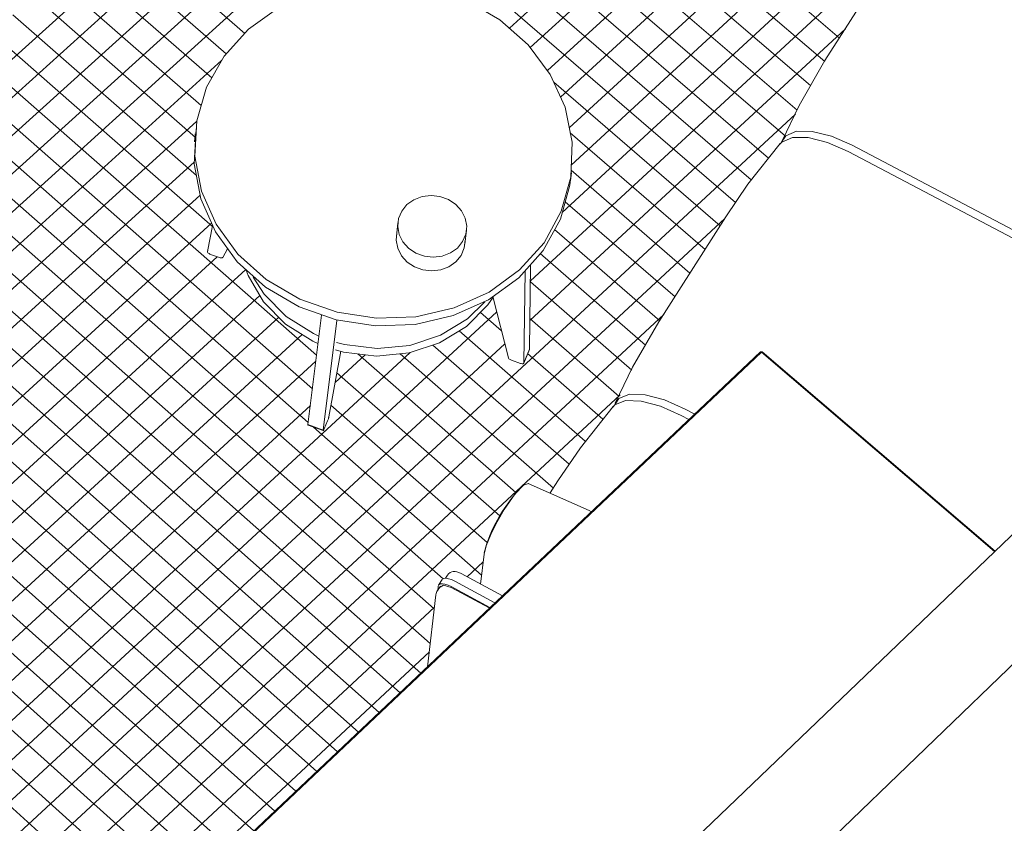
# Model space of a CAD drawing. Header units: centimetres. Extents: x -2274.6 to -2273.04, y 1316.35 to 1317.85.
# Tile 23 of 59: x -2274.06 to -2273.88, y 1316.95 to 1317.1. Entities that reach past the tile are written whole.
import ezdxf

# ---------------------------------------------------------------- set-up
doc = ezdxf.new("R2010")
doc.units = ezdxf.units.CM
for name, color, linetype, lineweight in [('Meble', 7, 'Continuous', 9), ('Modele ogólne', 7, 'Continuous', 9), ('Wyposażenie elektryczne', 7, 'Continuous', 9), ('Wzór powierzchni', 7, 'Continuous', 9), ('Wzór powierzchni-6', 253, 'Continuous', 9), ('Ściany-1', 250, 'Continuous', 25)]:
    doc.layers.add(name, color=color, linetype=linetype, lineweight=lineweight)

# ---------------------------------------------------------------- blocks, each defined once
blk = doc.blocks.new('FP_35-Aksono')
at = {"layer": 'Wzór powierzchni-6'}
for p, q in [((-2274.02755, 1317.05804), (-2274.16094, 1317.17495)), ((-2274.00796, 1317.03387), (-2274.16482, 1317.17151)), ((-2274.00874, 1317.02753), (-2274.1687, 1317.16807)), ((-2274.00953, 1317.02118), (-2274.17259, 1317.16462)), ((-2273.98419, 1316.9918), (-2274.17648, 1317.16117)), ((-2273.98584, 1316.98615), (-2274.18038, 1317.15771)), ((-2273.98658, 1316.97968), (-2274.18428, 1317.15425)), ((-2273.98835, 1316.97411), (-2274.18542, 1317.14833)), ((-2273.99226, 1316.97042), (-2274.18529, 1317.14128)), ((-2273.91242, 1317.08903), (-2273.97048, 1317.13875)), ((-2273.99617, 1316.96672), (-2274.18687, 1317.13573)), ((-2274.00009, 1316.96301), (-2274.18937, 1317.13098)), ((-2273.9151, 1317.08453), (-2273.97072, 1317.13222)), ((-2274.00401, 1316.95931), (-2274.19429, 1317.12836)), ((-2273.9176, 1317.07988), (-2273.97126, 1317.12594)), ((-2274.00794, 1316.95559), (-2274.19766, 1317.12436)), ((-2273.97171, 1317.09528), (-2273.94294, 1317.1216)), ((-2274.01188, 1316.95188), (-2274.20185, 1317.12109)), ((-2273.91989, 1317.07503), (-2273.97303, 1317.12071)), ((-2274.01582, 1316.94816), (-2274.20601, 1317.11777)), ((-2273.96778, 1317.09164), (-2273.94094, 1317.11622)), ((-2274.01976, 1316.94443), (-2274.20992, 1317.11423)), ((-2273.92921, 1317.06252), (-2273.98939, 1317.11444)), ((-2273.92623, 1317.06681), (-2273.98303, 1317.11575)), ((-2273.923, 1317.07087), (-2273.97505, 1317.11566)), ((-2274.02359, 1316.94059), (-2274.21538, 1317.11207)), ((-2273.96456, 1317.08733), (-2273.93779, 1317.11188)), ((-2274.15022, 1316.98365), (-2274.01078, 1317.11006)), ((-2273.96209, 1317.08232), (-2273.93369, 1317.1084)), ((-2274.15428, 1316.98728), (-2274.02097, 1317.10798)), ((-2273.96776, 1317.04781), (-2273.90284, 1317.10773)), ((-2274.02401, 1316.93369), (-2274.21514, 1317.10479)), ((-2274.15834, 1316.9909), (-2274.03117, 1317.1059)), ((-2274.02147, 1317.09432), (-2274.03409, 1317.1053)), ((-2273.96045, 1317.07654), (-2273.92884, 1317.1056)), ((-2274.16239, 1316.99452), (-2274.04138, 1317.10381)), ((-2274.02496, 1317.09048), (-2274.04048, 1317.104)), ((-2273.96178, 1317.06068), (-2273.91552, 1317.10333)), ((-2273.96008, 1317.06957), (-2273.92284, 1317.10386)), ((-2273.90964, 1317.09343), (-2273.92163, 1317.10368)), ((-2274.16644, 1316.99813), (-2274.05159, 1317.10173)), ((-2274.02966, 1317.08075), (-2274.05328, 1317.10138)), ((-2274.02767, 1317.08594), (-2274.04688, 1317.10269)), ((-2274.0307, 1317.07472), (-2274.06, 1317.10034)), ((-2274.02463, 1316.92695), (-2274.21487, 1317.09746)), ((-2274.03053, 1317.06763), (-2274.06503, 1317.09783)), ((-2273.96786, 1317.04034), (-2273.90852, 1317.09519)), ((-2274.02525, 1316.92019), (-2274.21792, 1317.09311)), ((-2274.02587, 1316.91342), (-2274.22189, 1317.08956)), ((-2274.14615, 1316.98002), (-2274.02578, 1317.08929)), ((-2273.93208, 1317.05813), (-2273.96336, 1317.08514)), ((-2274.15949, 1316.85561), (-2273.91795, 1317.07914)), ((-2274.14208, 1316.97638), (-2274.0305, 1317.0778)), ((-2273.93491, 1317.05369), (-2273.96027, 1317.07562)), ((-2274.138, 1316.97274), (-2274.03092, 1317.0702)), ((-2273.93779, 1317.04928), (-2273.96012, 1317.06861)), ((-2274.13392, 1316.9691), (-2274.02984, 1317.06394)), ((-2273.94057, 1317.04478), (-2273.96122, 1317.06268)), ((-2274.15555, 1316.85162), (-2273.93121, 1317.0595)), ((-2274.12983, 1316.96545), (-2274.0277, 1317.05864)), ((-2273.94341, 1317.04031), (-2273.9632, 1317.05749)), ((-2273.94614, 1317.03574), (-2273.96592, 1317.05293)), ((-2274.12574, 1316.96179), (-2274.02662, 1317.05234)), ((-2274.13428, 1316.94658), (-2274.02127, 1317.04995)), ((-2273.94872, 1317.03103), (-2273.96776, 1317.0476)), ((-2274.13439, 1316.93904), (-2274.01862, 1317.04507)), ((-2274.16735, 1316.86358), (-2273.97407, 1317.04198)), ((-2273.97317, 1317.0384), (-2273.97717, 1317.04189)), ((-2274.1516, 1316.84762), (-2273.94266, 1317.04149)), ((-2274.1345, 1316.93148), (-2274.01508, 1317.041)), ((-2273.95105, 1317.02609), (-2273.96786, 1317.04073)), ((-2273.95744, 1317.01768), (-2273.98116, 1317.0384)), ((-2274.18302, 1316.87945), (-2274.01066, 1317.03772)), ((-2274.17128, 1316.86755), (-2273.99036, 1317.03434)), ((-2274.16343, 1316.8596), (-2273.97256, 1317.036)), ((-2273.96048, 1317.01333), (-2273.9861, 1317.03573)), ((-2274.17911, 1316.87549), (-2274.0081, 1317.03273)), ((-2274.00447, 1317.0287), (-2273.9988, 1317.03393)), ((-2273.97047, 1317.00802), (-2274.00023, 1317.0341)), ((-2273.96341, 1317.00887), (-2273.99224, 1317.0341)), ((-2273.95413, 1317.02179), (-2273.96828, 1317.03413)), ((-2273.97352, 1317.00364), (-2274.00414, 1317.03052)), ((-2274.14765, 1316.84362), (-2273.9509, 1317.02642)), ((-2274.1752, 1316.87152), (-2274.00913, 1317.02441)), ((-2273.97589, 1316.99866), (-2274.00525, 1317.02446)), ((-2273.97695, 1316.99252), (-2274.00855, 1317.02031)), ((-2273.97967, 1316.99221), (-2273.97665, 1316.99501)), ((-2274.1437, 1316.83961), (-2273.9858, 1316.9865)), ((-2274.13974, 1316.8356), (-2273.98676, 1316.9781))]:
    blk.add_line(p, q, dxfattribs=at)

msp = doc.modelspace()

# ---------------------------------------------------------------- linework, layer by layer
at = {"layer": 'Meble'}
for p, q in [((-2273.91238, 1317.08919), (-2273.90005, 1317.1086)), ((-2274.03092, 1317.07394), (-2274.0308, 1317.07541)), ((-2273.90727, 1317.07329), (-2273.8462, 1317.04117)), ((-2273.90801, 1317.07212), (-2273.84693, 1317.03998)), ((-2273.96005, 1317.06812), (-2273.96023, 1317.06666)), ((-2273.9436, 1317.0401), (-2273.93105, 1317.05984)), ((-2274.02753, 1317.05815), (-2274.02846, 1317.05334)), ((-2274.02846, 1317.05334), (-2274.02839, 1317.0535)), ((-2274.02559, 1317.05221), (-2274.02468, 1317.05384)), ((-2274.02788, 1317.05278), (-2274.02619, 1317.05219)), ((-2273.96898, 1317.03241), (-2273.96875, 1317.04961)), ((-2273.96772, 1317.05079), (-2273.96794, 1317.03496)), ((-2273.9748, 1317.04485), (-2273.97189, 1317.03332)), ((-2274.00958, 1317.02079), (-2274.00704, 1317.04133)), ((-2274.00413, 1317.04034), (-2274.00671, 1317.01978)), ((-2274.00565, 1317.02225), (-2274.0034, 1317.03458)), ((-2273.96795, 1317.03488), (-2273.96899, 1317.03234)), ((-2273.96898, 1317.03241), (-2273.96794, 1317.03496)), ((-2273.97133, 1317.03289), (-2273.96963, 1317.03229)), ((-2273.93866, 1317.02371), (-2273.93688, 1317.02276)), ((-2274.00652, 1317.02), (-2274.00589, 1317.02151)), ((-2273.93942, 1317.02251), (-2273.93796, 1317.02174)), ((-2274.00958, 1317.02079), (-2274.00671, 1317.01978)), ((-2274.00671, 1317.01966), (-2274.00957, 1317.02067)), ((-2273.96402, 1317.00798), (-2273.96259, 1317.01023)), ((-2273.97715, 1316.99082), (-2273.97648, 1316.99645)), ((-2273.98373, 1316.99191), (-2273.98337, 1316.99248)), ((-2273.9808, 1316.99283), (-2273.97298, 1316.98863)), ((-2273.98533, 1316.98941), (-2273.98468, 1316.99043)), ((-2273.98518, 1316.98955), (-2273.98508, 1316.99045)), ((-2273.98501, 1316.99064), (-2273.98436, 1316.99167)), ((-2273.97551, 1316.98634), (-2273.98267, 1316.99018)), ((-2273.98265, 1316.99035), (-2273.97539, 1316.98645)), ((-2273.97447, 1316.98733), (-2273.98199, 1316.99138)), ((-2273.98709, 1316.9753), (-2273.98555, 1316.98878))]:
    msp.add_line(p, q, dxfattribs=at)
for points in [[(-2273.96195, 1317.06088, 0), (-2273.96017, 1317.06728, 0), (-2273.95993, 1317.07389, 0), (-2273.96123, 1317.08043, 0), (-2273.96403, 1317.08661, 0), (-2273.96818, 1317.09217, 0), (-2273.9735, 1317.09687, 0), (-2273.97977, 1317.1005, 0), (-2273.98672, 1317.10291, 0), (-2273.99403, 1317.10401, 0), (-2274.0014, 1317.10373, 0), (-2274.00851, 1317.10211, 0), (-2274.01505, 1317.09919, 0), (-2274.02075, 1317.09512, 0), (-2274.02535, 1317.09005, 0), (-2274.02865, 1317.08422, 0)], [(-2273.91238, 1317.08919, 0), (-2273.91724, 1317.08079, 0), (-2273.92045, 1317.07413, 0)], [(-2274.02865, 1317.08422, 0), (-2274.0305, 1317.07786, 0), (-2274.03082, 1317.07125, 0), (-2274.02959, 1317.06469, 0), (-2274.02686, 1317.05846, 0), (-2274.02274, 1317.05284, 0), (-2274.01742, 1317.04807, 0), (-2274.01111, 1317.04437, 0), (-2274.00411, 1317.0419, 0), (-2273.99672, 1317.04078, 0), (-2273.98927, 1317.04106, 0), (-2273.98208, 1317.04273, 0), (-2273.97549, 1317.0457, 0), (-2273.96978, 1317.04985, 0), (-2273.9652, 1317.05498, 0), (-2273.96195, 1317.06088, 0)], [(-2273.96213, 1317.05943, 0), (-2273.96538, 1317.05353, 0), (-2273.96995, 1317.0484, 0), (-2273.97566, 1317.04425, 0), (-2273.98225, 1317.04128, 0), (-2273.98942, 1317.03962, 0), (-2273.99687, 1317.03934, 0), (-2274.00425, 1317.04046, 0), (-2274.01125, 1317.04292, 0), (-2274.01754, 1317.04662, 0), (-2274.02287, 1317.05139, 0), (-2274.02698, 1317.05701, 0), (-2274.02971, 1317.06323, 0), (-2274.03094, 1317.06979, 0), (-2274.03062, 1317.07639, 0)], [(-2273.92055, 1317.07387, 0), (-2273.91976, 1317.07506, 0), (-2273.91773, 1317.07592, 0), (-2273.91477, 1317.0759, 0), (-2273.91117, 1317.075, 0), (-2273.90727, 1317.07329, 0)], [(-2273.92078, 1317.07361, 0), (-2273.92686, 1317.06599, 0), (-2273.93105, 1317.05984, 0)], [(-2273.92087, 1317.0735, 0), (-2273.92051, 1317.07389, 0), (-2273.91848, 1317.07475, 0), (-2273.91552, 1317.07473, 0), (-2273.91191, 1317.07382, 0), (-2273.90801, 1317.07212, 0)], [(-2273.96022, 1317.06678, 0), (-2273.96035, 1317.06582, 0), (-2273.96213, 1317.05943, 0)], [(-2274.02846, 1317.05334, 0), (-2274.02847, 1317.05327, 0), (-2274.02844, 1317.05318, 0), (-2274.02838, 1317.0531, 0), (-2274.02829, 1317.05301, 0), (-2274.02817, 1317.05292, 0), (-2274.02803, 1317.05285, 0), (-2274.02788, 1317.05278, 0)], [(-2274.02619, 1317.05219, 0), (-2274.02606, 1317.05215, 0), (-2274.02593, 1317.05213, 0), (-2274.02581, 1317.05212, 0), (-2274.02572, 1317.05214, 0), (-2274.02564, 1317.05217, 0), (-2274.02559, 1317.05221, 0)], [(-2274.00773, 1317.03603, 0), (-2274.00868, 1317.03647, 0), (-2274.0138, 1317.03969, 0), (-2274.01793, 1317.04389, 0), (-2274.02084, 1317.04883, 0), (-2274.02122, 1317.04979, 0)], [(-2274.01986, 1317.0485, 0), (-2274.0178, 1317.04532, 0), (-2274.01367, 1317.04111, 0), (-2274.00854, 1317.03789, 0), (-2274.00755, 1317.03744, 0)], [(-2273.97476, 1317.04473, 0), (-2273.97574, 1317.04333, 0), (-2273.97978, 1317.03924, 0), (-2273.98482, 1317.03616, 0), (-2273.99058, 1317.03426, 0), (-2273.99672, 1317.03367, 0), (-2274.00287, 1317.03443, 0), (-2274.00437, 1317.03482, 0)], [(-2274.00423, 1317.03624, 0), (-2274.00273, 1317.03585, 0), (-2273.99657, 1317.03509, 0), (-2273.99043, 1317.03568, 0), (-2273.98467, 1317.03758, 0), (-2273.97961, 1317.04066, 0), (-2273.97631, 1317.04385, 0)], [(-2273.9436, 1317.0401, 0), (-2273.94854, 1317.03156, 0), (-2273.9518, 1317.02481, 0)], [(-2273.96794, 1317.03496, 0), (-2273.96794, 1317.03489, 0), (-2273.96795, 1317.03488, 0)], [(-2273.97189, 1317.03332, 0), (-2273.97185, 1317.03325, 0), (-2273.97179, 1317.03317, 0), (-2273.9717, 1317.03309, 0), (-2273.97159, 1317.03301, 0), (-2273.97147, 1317.03295, 0), (-2273.97133, 1317.03289, 0)], [(-2273.96963, 1317.03229, 0), (-2273.96948, 1317.03225, 0), (-2273.96934, 1317.03223, 0), (-2273.96921, 1317.03222, 0), (-2273.9691, 1317.03224, 0), (-2273.96903, 1317.03228, 0), (-2273.96898, 1317.03234, 0), (-2273.96898, 1317.03241, 0)], [(-2273.95227, 1317.0241, 0), (-2273.9519, 1317.0245, 0), (-2273.94989, 1317.02531, 0), (-2273.94694, 1317.02523, 0), (-2273.94333, 1317.02426, 0), (-2273.93942, 1317.02251, 0)], [(-2273.95191, 1317.02451, 0), (-2273.95114, 1317.02569, 0), (-2273.94913, 1317.0265, 0), (-2273.94618, 1317.02642, 0), (-2273.94257, 1317.02546, 0), (-2273.93866, 1317.02371, 0)], [(-2273.95218, 1317.02422, 0), (-2273.95834, 1317.01646, 0), (-2273.96259, 1317.01023, 0)], [(-2274.00589, 1317.02151, 0), (-2274.00584, 1317.02163, 0), (-2274.00579, 1317.02177, 0), (-2274.00574, 1317.02191, 0), (-2274.0057, 1317.02204, 0), (-2274.00567, 1317.02215, 0), (-2274.00565, 1317.02225, 0)], [(-2274.00957, 1317.02067, 0), (-2274.00958, 1317.02068, 0), (-2274.00959, 1317.02072, 0), (-2274.00958, 1317.02079, 0)], [(-2274.00671, 1317.01978, 0), (-2274.00672, 1317.0197, 0), (-2274.00671, 1317.01967, 0), (-2274.00671, 1317.01966, 0)], [(-2274.00669, 1317.01966, 0), (-2274.00666, 1317.0197, 0), (-2274.00662, 1317.01977, 0), (-2274.00657, 1317.01987, 0), (-2274.00652, 1317.02, 0)], [(-2273.97301, 1317.00452, 0), (-2273.97134, 1317.00694, 0), (-2273.96986, 1317.00868, 0), (-2273.96951, 1317.00903, 0)], [(-2273.97269, 1317.00484, 0), (-2273.97068, 1317.00772, 0), (-2273.96906, 1317.00942, 0), (-2273.96809, 1317.00971, 0)], [(-2273.96816, 1317.00975, 0), (-2273.95672, 1317.00463, 0), (-2273.95629, 1317.00441, 0)], [(-2273.97648, 1316.99645, 0), (-2273.97608, 1316.99801, 0), (-2273.97522, 1317.00015, 0), (-2273.97403, 1317.00255, 0), (-2273.97269, 1317.00484, 0)], [(-2273.97301, 1317.00452, 0), (-2273.97365, 1317.00346, 0), (-2273.97429, 1317.00231, 0), (-2273.97489, 1317.00112, 0), (-2273.97541, 1316.99997, 0), (-2273.97604, 1316.99827, 0), (-2273.97645, 1316.99668, 0)], [(-2273.98199, 1316.99138, 0), (-2273.98259, 1316.99166, 0), (-2273.98316, 1316.99184, 0), (-2273.98366, 1316.99192, 0), (-2273.98405, 1316.99188, 0), (-2273.98431, 1316.99173, 0)], [(-2273.9808, 1316.99283, 0), (-2273.9812, 1316.99301, 0), (-2273.98158, 1316.99312, 0), (-2273.98193, 1316.99317, 0), (-2273.98226, 1316.99316, 0), (-2273.98256, 1316.9931, 0), (-2273.98283, 1316.99298, 0), (-2273.98315, 1316.99275, 0), (-2273.98337, 1316.99248, 0)], [(-2273.98508, 1316.99045, 0), (-2273.98497, 1316.9907, 0), (-2273.98471, 1316.99085, 0), (-2273.98431, 1316.99089, 0), (-2273.98382, 1316.99082, 0), (-2273.98325, 1316.99063, 0), (-2273.98265, 1316.99035, 0)], [(-2273.98267, 1316.99018, 0), (-2273.98408, 1316.99064, 0), (-2273.98473, 1316.99027, 0)], [(-2273.98533, 1316.98941, 0), (-2273.98549, 1316.98908, 0), (-2273.98555, 1316.98878, 0)]]:
    msp.add_polyline3d(points, dxfattribs=at)
at = {"layer": 'Modele ogólne'}
for p, q in [((-2273.92449, 1317.03444), (-2274.02356, 1316.94084)), ((-2273.92449, 1317.03444), (-2274.02356, 1316.94084)), ((-2273.92431, 1317.0344), (-2274.02337, 1316.9408)), ((-2273.92431, 1317.0344), (-2274.02337, 1316.9408)), ((-2273.92449, 1317.03444), (-2273.92418, 1317.03445)), ((-2273.92418, 1317.03445), (-2273.92449, 1317.03444)), ((-2273.92431, 1317.0344), (-2273.92449, 1317.03444)), ((-2273.92449, 1317.03444), (-2273.92431, 1317.0344)), ((-2273.92418, 1317.03445), (-2273.92431, 1317.0344)), ((-2273.92418, 1317.03445), (-2273.92431, 1317.0344)), ((-2273.8805, 1316.99694), (-2273.92431, 1317.0344)), ((-2273.92431, 1317.0344), (-2273.8805, 1316.99694)), ((-2273.88041, 1316.99702), (-2273.92418, 1317.03445)), ((-2273.92418, 1317.03445), (-2273.88041, 1316.99702))]:
    msp.add_line(p, q, dxfattribs=at)
at = {"layer": 'Wyposażenie elektryczne'}
for p, q in [((-2273.99296, 1317.05615), (-2273.99269, 1317.05874)), ((-2273.97977, 1317.05732), (-2273.98006, 1317.05473))]:
    msp.add_line(p, q, dxfattribs=at)
for points in [[(-2273.9818, 1317.06218, 0), (-2273.98318, 1317.0631, 0), (-2273.98476, 1317.06367, 0), (-2273.98644, 1317.06385, 0), (-2273.98811, 1317.06365, 0), (-2273.98966, 1317.06306, 0), (-2273.99096, 1317.06213, 0), (-2273.99195, 1317.06092, 0), (-2273.99255, 1317.05952, 0), (-2273.99271, 1317.05802, 0), (-2273.99244, 1317.05652, 0), (-2273.99174, 1317.05512, 0), (-2273.99066, 1317.05393, 0)], [(-2273.99066, 1317.05393, 0), (-2273.98929, 1317.05301, 0), (-2273.9877, 1317.05244, 0), (-2273.98601, 1317.05225, 0), (-2273.98434, 1317.05246, 0), (-2273.98279, 1317.05305, 0), (-2273.98148, 1317.05398, 0), (-2273.9805, 1317.05519, 0), (-2273.9799, 1317.05659, 0), (-2273.97974, 1317.0581, 0), (-2273.98002, 1317.0596, 0), (-2273.98072, 1317.06099, 0), (-2273.9818, 1317.06218, 0)], [(-2273.99094, 1317.05134, 0), (-2273.99201, 1317.05253, 0), (-2273.99271, 1317.05393, 0), (-2273.99298, 1317.05543, 0), (-2273.99285, 1317.0568, 0)], [(-2273.98003, 1317.05543, 0), (-2273.9802, 1317.054, 0), (-2273.98079, 1317.0526, 0), (-2273.98177, 1317.05139, 0), (-2273.98308, 1317.05046, 0), (-2273.98462, 1317.04988, 0), (-2273.98629, 1317.04967, 0), (-2273.98798, 1317.04986, 0), (-2273.98956, 1317.05043, 0), (-2273.99094, 1317.05134, 0)]]:
    msp.add_polyline3d(points, dxfattribs=at)
at = {"layer": 'Ściany-1'}
for p, q in [((-2274.08272, 1316.77783), (-2273.39049, 1317.4439)), ((-2273.69686, 1317.17289), (-2274.09558, 1316.79087))]:
    msp.add_line(p, q, dxfattribs=at)

# ---------------------------------------------------------------- block references
at = {"layer": 'Wzór powierzchni'}
msp.add_blockref('FP_35-Aksono', (0, 0), dxfattribs=at)

doc.saveas('drawing.dxf')
